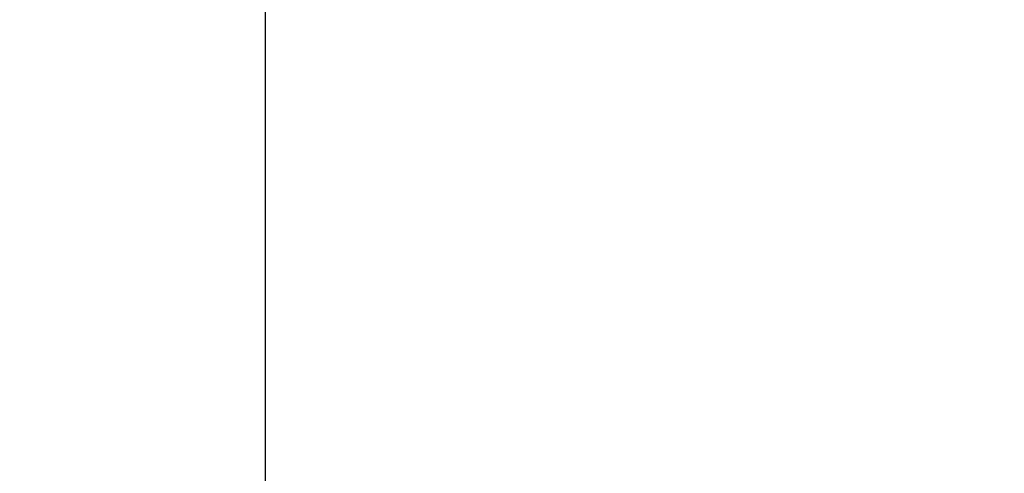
# Model space of a CAD drawing. Header units: metres. Extents: x 63115 to 703450, y -261936 to -53969.
# Tile 91 of 197: x 166029.05 to 166040.09, y -134567.77 to -134562.69. Entities that reach past the tile are written whole.
import ezdxf

# ---------------------------------------------------------------- set-up
doc = ezdxf.new("R2010")
doc.units = ezdxf.units.M
doc.linetypes.add('DASHDOT2', pattern=[12.7, 6.35, -3.175, 0, -3.175])
doc.layers.add('_01-STRAMIENEN', color=253, linetype='DASHDOT2')
doc.layers.add('_03-PROJECTION', color=1, linetype='Continuous')
doc.layers.add('_01Hulplijnen', color=6, linetype='Continuous', plot=False)

# ---------------------------------------------------------------- blocks, each defined once
blk = doc.blocks.new('*U244')
at = {"layer": '_01-STRAMIENEN'}
blk.add_lwpolyline([(5100, 5487.358), (5100, -4768.642)], dxfattribs=at)
at = {"layer": '_01Hulplijnen'}
blk.add_lwpolyline([(5100, 5487.358), (5100, -4768.642)], dxfattribs=at)
blk = doc.blocks.new('*U198')
at = {"layer": '_01Hulplijnen'}
blk.add_lwpolyline([(5100, -766.03), (5100, -4752.839)], dxfattribs=at)

msp = doc.modelspace()

# ---------------------------------------------------------------- linework, layer by layer
at = {"layer": '_03-PROJECTION'}
for start_param, end_param in [(5.35272, 10.194284), (0.531155, 2.601165)]:
    msp.add_ellipse((160931.8, -130410.606), major_axis=(-6500, 0), ratio=0.638462, start_param=start_param, end_param=end_param, dxfattribs=at)

# ---------------------------------------------------------------- block references
for name in ['*U244', '*U198']:
    msp.add_blockref(name, (160931.8, -130410.606), dxfattribs=at)

doc.saveas('drawing.dxf')
